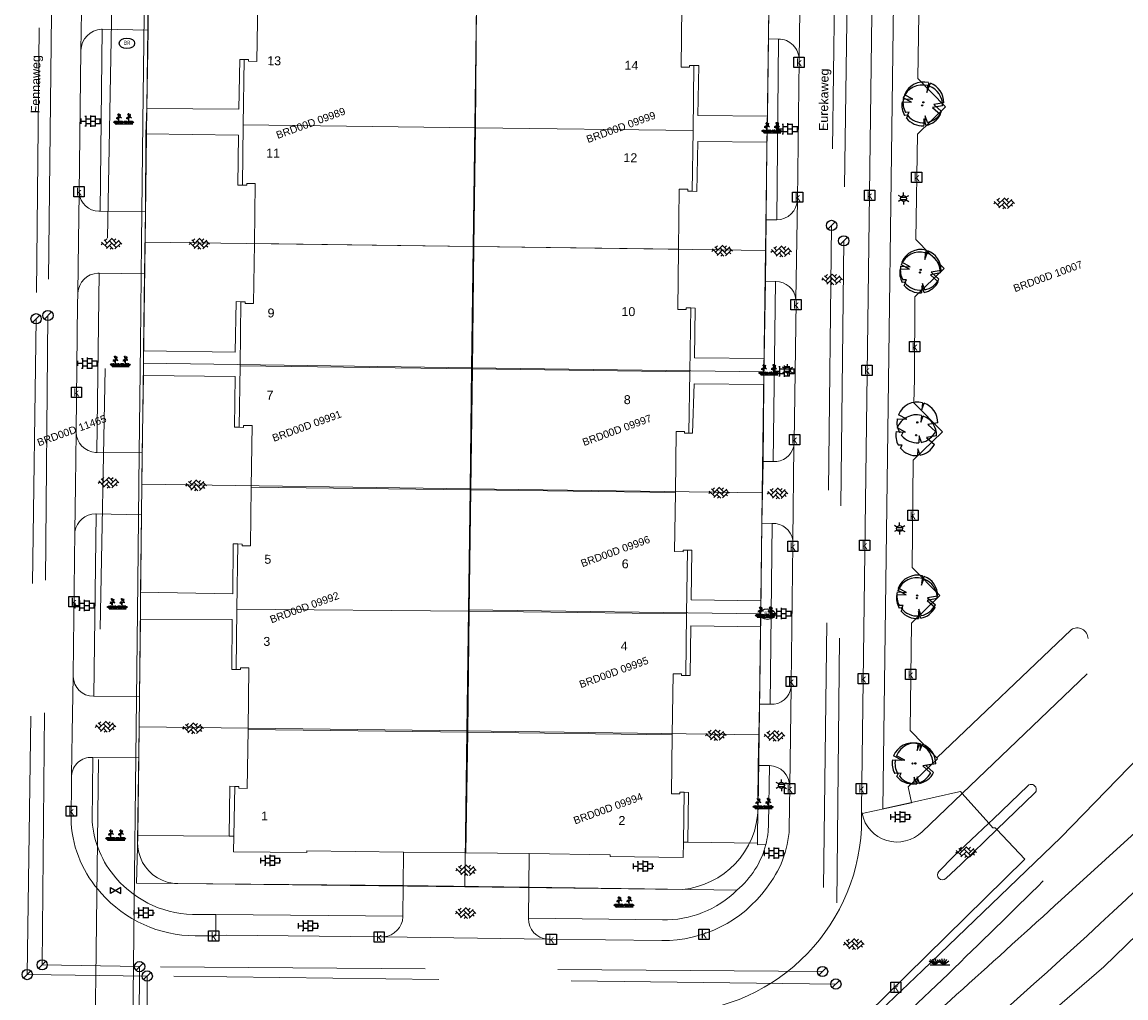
# Model space of a CAD drawing. Header units: metres. Extents: x 95652 to 96661, y 430734 to 431486.
# Tile 57 of 62: x 96390 to 96498, y 431107 to 431203. Entities that reach past the tile are written whole.
import ezdxf

# ---------------------------------------------------------------- set-up
doc = ezdxf.new("R2010")
doc.units = ezdxf.units.M
doc.linetypes.add('HIDDEN', pattern=[9.525, 6.35, -3.175])
doc.layers.get('0').update_dxf_attribs({"linetype": 'CONTINUOUS'})
for name, color, linetype in [('BAR_BEBOUWING', 7, 'CONTINUOUS'), ('BAR_HUISNUMMERS EN STRAATNAMEN', 7, 'CONTINUOUS'), ('BAR_TOPO', 7, 'CONTINUOUS'), ('BAR_WATER', 7, 'CONTINUOUS'), ('BAR_WEGEN', 7, 'CONTINUOUS'), ('BOR_LICHTMASTEN', 7, 'CONTINUOUS'), ('BRK_Kadastrale percelen en nummers', 7, 'CONTINUOUS'), ('BRK_Kadatrale percelen', 7, 'CONTINUOUS')]:
    doc.layers.add(name, color=color, linetype=linetype)
for name, color, linetype, true_color in [('BAR_PUNTSYMBOLEN', 7, 'CONTINUOUS', 0x707070), ('BAR_SYMBOLEN', 7, 'CONTINUOUS', 0x707070), ('BOR_BOMEN', 7, 'CONTINUOUS', 0x707070), ('BOR_PERSLEIDINGEN', 7, 'CONTINUOUS', 0x707070), ('BOR_RIOOLLEIDINGEN', 7, 'CONTINUOUS', 0x707070), ('BOR_RIOOLPUTTEN', 7, 'CONTINUOUS', 0x707070)]:
    doc.layers.add(name, color=color, linetype=linetype, true_color=true_color)
doc.styles.add('NLCS-ISO', font='NLCS-ISO.ttf')

# ---------------------------------------------------------------- blocks, each defined once
blk = doc.blocks.new('boom_templ_1')
at = {"color": 8, "ltscale": 20, "true_color": 0x707070, "flags": 128}
for points in [[(0.63, 2.39), (0.56, 1.58), (0.85, 2.33)], [(-2.44, 0.44), (-1.29, 0.39), (-2.3, 0.92)], [(-1.92, -1.57), (-1.72, -1.19), (-2.16, -1.22)], [(2.48, -0.06), (1.26, -0.27), (2.21, -1.12)], [(0.49, -2.43), (0.21, -1.64), (0.18, -2.47)]]:
    blk.add_lwpolyline(points, dxfattribs=at)
blk.add_lwpolyline([(2.48, -0.06, 0.321944), (0.85, 2.33, 0.321944)], format="xyb", dxfattribs=at)
at = {"color": 8, "true_color": 0x707070}
blk.add_circle((0, 0), 0.0738, dxfattribs=at)
at = {"color": 8, "ltscale": 20, "true_color": 0x707070}
for start, end in [(75.1844, 158.299), (169.749, 209.4302), (281.3601, 333.2046), (219.2667, 274.1068)]:
    blk.add_arc((0, 0), 2.48, start, end, dxfattribs=at)
blk = doc.blocks.new('inspectieput_templ_1')
at = {"color": 8, "true_color": 0x707070}
blk.add_line((-1.06, -1.06), (1.06, 1.06), dxfattribs=at)
at = {"color": 8, "lineweight": -3, "true_color": 0x707070}
blk.add_circle((0, 0), 1.5, dxfattribs=at)
blk = doc.blocks.new('lichtmast_templ_1')
at = {"color": 8, "ltscale": 0.1, "true_color": 0x707070}
for p, q in [((-1.1, 0.63), (-2.19, 1.27)), ((0, 1.27), (0, 2.53)), ((1.1, 0.63), (2.19, 1.27)), ((-1.1, -0.63), (-2.19, -1.27)), ((0, -1.27), (0, -2.53)), ((1.1, -0.63), (2.19, -1.27))]:
    blk.add_line(p, q, dxfattribs=at)
at = {"color": 8, "true_color": 0x707070, "flags": 128}
for points in [[(-1.16, 0.5), (1.16, 0.5)], [(-1.16, -0.5), (1.16, -0.5)]]:
    blk.add_lwpolyline(points, dxfattribs=at)
at = {"color": 8, "ltscale": 0.1, "true_color": 0x707070}
blk.add_circle((0, 0), 1.27, dxfattribs=at)
blk = doc.blocks.new('beplanting_templ_1')
at = {"color": 8, "true_color": 0x707070, "flags": 128}
for points in [[(-0.511, 0.158), (-0.643, 0.141)], [(-0.433, -0.277), (-0.431, 0.042), (-0.591, 0.274)], [(-0.535, 0.193), (-0.501, 0.295)], [(-0.453, 0.444), (-0.525, 0.443)], [(-0.433, 0.413), (-0.519, 0.54)], [(-0.485, 0.49), (-0.479, 0.524)], [(-0.428, 0.045), (-0.435, 0.577)], [(-0.432, 0.365), (-0.283, 0.51)], [(-0.43, 0.207), (-0.253, 0.316)], [(-0.358, 0.437), (-0.371, 0.494)], [(-0.342, 0.262), (-0.223, 0.211)], [(-0.33, 0.464), (-0.27, 0.457)], [(-0.305, 0.284), (-0.307, 0.395)], [(0.292, 0.164), (0.161, 0.147)], [(0.37, -0.271), (0.372, 0.047), (0.212, 0.28)], [(0.268, 0.199), (0.303, 0.301)], [(0.351, 0.45), (0.279, 0.449)], [(0.371, 0.419), (0.285, 0.546)], [(0.319, 0.496), (0.325, 0.53)], [(0.375, 0.051), (0.369, 0.583)], [(0.371, 0.371), (0.52, 0.516)], [(0.373, 0.213), (0.551, 0.322)], [(0.446, 0.443), (0.432, 0.5)], [(0.462, 0.268), (0.581, 0.217)], [(0.474, 0.47), (0.534, 0.463)], [(0.498, 0.29), (0.496, 0.401)], [(-0.634, -0.279), (-0.862, -0.127)], [(-0.634, -0.279), (-0.804, -0.054)], [(-0.634, -0.279), (-0.702, -0.031)], [(-0.688, -0.279), (0.688, -0.269)], [(-0.634, -0.279), (-0.583, -0.025)], [(-0.634, -0.279), (-0.486, -0.061)], [(-0.634, -0.279), (-0.411, -0.114)], [(-0.227, -0.276), (-0.455, -0.124)], [(-0.227, -0.276), (-0.397, -0.051)], [(-0.227, -0.276), (-0.295, -0.028)], [(-0.227, -0.276), (-0.176, -0.022)], [(-0.227, -0.276), (-0.079, -0.058)], [(-0.227, -0.276), (-0.004, -0.111)], [(0.149, -0.273), (-0.078, -0.121)], [(0.149, -0.273), (-0.02, -0.049)], [(0.149, -0.273), (0.082, -0.025)], [(0.149, -0.273), (0.201, -0.019)], [(0.149, -0.273), (0.297, -0.055)], [(0.149, -0.273), (0.372, -0.109)], [(0.569, -0.27), (0.342, -0.118)], [(0.569, -0.27), (0.4, -0.046)], [(0.569, -0.27), (0.502, -0.022)], [(0.569, -0.27), (0.621, -0.016)], [(0.569, -0.27), (0.717, -0.052)], [(0.569, -0.27), (0.792, -0.105)]]:
    blk.add_lwpolyline(points, dxfattribs=at)
blk = doc.blocks.new('tegels_templ_1')
at = {"color": 8, "true_color": 0x707070}
for p, q in [((-3.08, 0.75), (-3, 0.75)), ((-3, -0.83), (-3, 0.83)), ((-3, 0), (-1.5, 0)), ((-1.84, 1.5), (-1.5, 1.5)), ((-1.5, -1.6), (-1.5, 1.6)), ((-1.5, 0.75), (0, 0.75)), ((0, -1.78), (0, 1.78)), ((0, 1.5), (1.5, 1.5)), ((0, 0), (1.5, 0)), ((1.5, -1.6), (1.5, 1.6)), ((1.5, 0.75), (3, 0.75)), ((3, -0.83), (3, 0.83)), ((3, 0), (3.39, 0)), ((-3.08, -0.75), (-3, -0.75)), ((-1.84, -1.5), (-1.5, -1.5)), ((-1.5, -0.75), (0, -0.75)), ((0, -1.5), (1.5, -1.5)), ((1.5, -0.75), (3, -0.75))]:
    blk.add_line(p, q, dxfattribs=at)
blk = doc.blocks.new('lichtmast_templ_2')
at = {"color": 8, "ltscale": 0.1, "true_color": 0x707070}
for p, q in [((-1.1, 0.63), (-2.19, 1.27)), ((0, 1.27), (0, 2.53)), ((1.1, 0.63), (2.19, 1.27)), ((-1.1, -0.63), (-2.19, -1.27)), ((0, -1.27), (0, -2.53)), ((1.1, -0.63), (2.19, -1.27))]:
    blk.add_line(p, q, dxfattribs=at)
at = {"color": 8, "true_color": 0x707070, "flags": 128}
for points in [[(-1.16, 0.5), (1.16, 0.5)], [(-1.16, -0.5), (1.16, -0.5)]]:
    blk.add_lwpolyline(points, dxfattribs=at)
at = {"color": 8, "ltscale": 0.1, "true_color": 0x707070}
blk.add_circle((0, 0), 1.27, dxfattribs=at)
blk = doc.blocks.new('betonstraatstenen_templ_1')
at = {"color": 8, "true_color": 0x707070}
for p, q in [((-3.44, -0.47), (-2.97, 0)), ((-3.31, 0.34), (-1.48, -1.48)), ((-2.52, 1.03), (-1.48, 0)), ((-2.23, -0.74), (0, 1.48)), ((-2.23, 0.74), (-1.57, 1.4)), ((-1.77, -1.77), (0, 0)), ((-0.74, 0.74), (1.48, -1.48)), ((-0.1, 1.58), (1.48, 0)), ((0.74, 0.74), (1.4, 1.4)), ((0.74, -0.74), (2.46, 0.98)), ((1.06, -1.91), (2.97, 0)), ((2.23, 0.74), (3.31, -0.34)), ((-0.74, -0.74), (0.5, -1.99)), ((-0.52, -2), (0, -1.48)), ((2.23, -0.74), (2.72, -1.24))]:
    blk.add_line(p, q, dxfattribs=at)
blk = doc.blocks.new('gras_templ_1')
at = {"color": 8, "true_color": 0x707070, "flags": 128}
for points in [[(-0.376, -0.169), (-0.752, 0.081)], [(-0.376, -0.169), (-0.657, 0.202)], [(-0.376, -0.169), (-0.488, 0.24)], [(-0.376, -0.169), (-0.291, 0.251)], [(-0.376, -0.169), (-0.131, 0.191)], [(-0.376, -0.169), (-0.007, 0.103)], [(0.247, -0.165), (-0.129, 0.086)], [(0.247, -0.165), (-0.034, 0.206)], [(0.247, -0.165), (0.135, 0.245)], [(0.247, -0.165), (0.332, 0.255)], [(0.247, -0.165), (0.492, 0.196)], [(0.247, -0.165), (0.616, 0.107)], [(-0.688, -0.172), (0.688, -0.161)]]:
    blk.add_lwpolyline(points, dxfattribs=at)
blk = doc.blocks.new('lichtmast_templ_3')
at = {"color": 8, "ltscale": 0.1, "true_color": 0x707070}
for p, q in [((-1.1, 0.63), (-2.19, 1.27)), ((0, 1.27), (0, 2.53)), ((1.1, 0.63), (2.19, 1.27)), ((-1.1, -0.63), (-2.19, -1.27)), ((0, -1.27), (0, -2.53)), ((1.1, -0.63), (2.19, -1.27))]:
    blk.add_line(p, q, dxfattribs=at)
at = {"color": 8, "true_color": 0x707070, "flags": 128}
for points in [[(-1.16, 0.5), (1.16, 0.5)], [(-1.16, -0.5), (1.16, -0.5)]]:
    blk.add_lwpolyline(points, dxfattribs=at)
at = {"color": 8, "ltscale": 0.1, "true_color": 0x707070}
blk.add_circle((0, 0), 1.27, dxfattribs=at)
blk = doc.blocks.new('kolk-symbool_templ_1')
at = {"true_color": 0x707070}
h = blk.add_hatch(color=8, dxfattribs=at)
h.dxf.hatch_style = 1
h.paths.add_polyline_path([(0.023, -0.036), (0.189, 0.125), (0.094, 0.125), (-0.08, -0.052), (-0.028, -0.087), (0.115, -0.309), (0.206, -0.309)])
h.paths.add_polyline_path([(-0.028, -0.087), (-0.08, -0.052), (-0.08, 0.29), (-0.154, 0.29), (-0.154, -0.309), (-0.08, -0.309), (-0.08, -0.137)])
at = {"color": 8, "true_color": 0x707070}
blk.add_lwpolyline([(-0.376, 0.366), (0.374, 0.366), (0.374, -0.384), (-0.376, -0.384)], close=True, dxfattribs=at)
blk = doc.blocks.new('boom_templ_2')
at = {"color": 8, "ltscale": 20, "true_color": 0x707070, "flags": 128}
for points in [[(0.63, 2.39), (0.56, 1.58), (0.85, 2.33)], [(-2.44, 0.44), (-1.29, 0.39), (-2.3, 0.92)], [(-1.92, -1.57), (-1.72, -1.19), (-2.16, -1.22)], [(2.48, -0.06), (1.26, -0.27), (2.21, -1.12)], [(0.49, -2.43), (0.21, -1.64), (0.18, -2.47)]]:
    blk.add_lwpolyline(points, dxfattribs=at)
blk.add_lwpolyline([(2.48, -0.06, 0.321944), (0.85, 2.33, 0.321944)], format="xyb", dxfattribs=at)
at = {"color": 8, "true_color": 0x707070}
blk.add_circle((0, 0), 0.0738, dxfattribs=at)
at = {"color": 8, "ltscale": 20, "true_color": 0x707070}
for start, end in [(75.1844, 158.299), (169.749, 209.4302), (281.3601, 333.2046), (219.2667, 274.1068)]:
    blk.add_arc((0, 0), 2.48, start, end, dxfattribs=at)
blk = doc.blocks.new('brandkraanput_templ_1')
at = {"true_color": 0x707070}
h = blk.add_hatch(color=8, dxfattribs=at)
h.dxf.hatch_style = 1
h.paths.add_polyline_path([(-0.121, 0.087), (-0.081, 0.087), (-0.046, 0.092), (-0.053, 0.098), (-0.061, 0.103), (-0.071, 0.106), (-0.081, 0.107), (-0.131, 0.107), (-0.138, 0.105), (-0.141, 0.097), (-0.141, -0.083), (-0.139, -0.09), (-0.131, -0.093), (-0.081, -0.093), (-0.074, -0.093), (-0.064, -0.091), (-0.055, -0.087), (-0.047, -0.082), (-0.039, -0.076), (-0.121, -0.073), (-0.121, 0.007), (-0.081, 0.007), (-0.041, 0.012), (-0.05, 0.018), (-0.046, 0.021), (-0.121, 0.027)])
h.paths.add_polyline_path([(-0.031, 0.057), (-0.032, 0.066), (-0.035, 0.076), (-0.039, 0.085), (-0.046, 0.092), (-0.081, 0.087), (-0.078, 0.087), (-0.068, 0.084), (-0.06, 0.078), (-0.058, 0.075), (-0.053, 0.067), (-0.051, 0.057), (-0.051, 0.053), (-0.054, 0.044), (-0.06, 0.036), (-0.063, 0.033), (-0.071, 0.028), (-0.081, 0.027), (-0.121, 0.027), (-0.046, 0.021), (-0.039, 0.029), (-0.035, 0.037), (-0.032, 0.047)])
h.paths.add_polyline_path([(-0.021, -0.03), (-0.022, -0.02), (-0.025, -0.011), (-0.029, -0.002), (-0.034, 0.005), (-0.041, 0.012), (-0.081, 0.007), (-0.08, 0.007), (-0.07, 0.005), (-0.061, 0.001), (-0.053, -0.005), (-0.052, -0.006), (-0.046, -0.014), (-0.042, -0.023), (-0.041, -0.033), (-0.041, -0.035), (-0.043, -0.045), (-0.047, -0.054), (-0.053, -0.061), (-0.054, -0.063), (-0.062, -0.069), (-0.071, -0.072), (-0.081, -0.073), (-0.121, -0.073), (-0.039, -0.076), (-0.034, -0.07), (-0.028, -0.062), (-0.024, -0.053), (-0.022, -0.043), (-0.021, -0.033)])
h.paths.add_polyline_path([(0.039, -0.013), (0.079, -0.013), (0.082, -0.013), (0.103, -0.009), (0.106, -0.007), (0.115, -0.003), (0.122, 0.003), (0.039, 0.007), (0.039, 0.087), (0.079, 0.087), (0.121, 0.089), (0.116, 0.094), (0.107, 0.1), (0.099, 0.104), (0.089, 0.106), (0.079, 0.107), (0.029, 0.107), (0.022, 0.105), (0.019, 0.097), (0.019, -0.083), (0.021, -0.09), (0.029, -0.093), (0.036, -0.091), (0.039, -0.083)])
h.paths.add_polyline_path([(0.103, -0.009), (0.082, -0.013), (0.12, -0.088), (0.12, -0.089), (0.129, -0.093), (0.136, -0.09), (0.139, -0.083), (0.137, -0.079)])
h.paths.add_polyline_path([(0.138, 0.036), (0.139, 0.047), (0.138, 0.054), (0.136, 0.064), (0.133, 0.073), (0.128, 0.082), (0.121, 0.089), (0.079, 0.087), (0.08, 0.087), (0.09, 0.085), (0.099, 0.081), (0.107, 0.075), (0.108, 0.074), (0.114, 0.066), (0.118, 0.057), (0.119, 0.047), (0.119, 0.045), (0.117, 0.035), (0.113, 0.026), (0.107, 0.018), (0.106, 0.017), (0.098, 0.012), (0.089, 0.008), (0.079, 0.007), (0.039, 0.007), (0.122, 0.003), (0.128, 0.01), (0.133, 0.018), (0.136, 0.026)])
at = {"color": 8, "true_color": 0x707070}
blk.add_ellipse((-0.013, -0.017), major_axis=(-0.364, 0), ratio=0.685994, dxfattribs=at)
blk = doc.blocks.new('waterleidingput_templ_1')
at = {"color": 8, "true_color": 0x707070}
for p, q in [((2.3, 1.37), (-2.3, -1.37)), ((-2.3, 1.37), (2.3, -1.37)), ((2.3, -1.37), (2.3, 1.37))]:
    blk.add_line(p, q, dxfattribs=at)
at = {"color": 8, "ltscale": 0.1, "true_color": 0x707070}
blk.add_line((-2.3, -1.37), (-2.3, 1.37), dxfattribs=at)

msp = doc.modelspace()

# ---------------------------------------------------------------- linework, layer by layer
at = {"layer": 'BAR_BEBOUWING', "color": 8, "linetype": 'Continuous', "lineweight": 0, "ltscale": 0.01, "true_color": 0x707070, "flags": 128}
for points in [[(96413.09, 431204.57), (96413.01, 431198.7), (96412.19, 431198.71), (96412.19, 431198.88), (96411.76, 431198.89)], [(96434.41, 431204.28), (96434.31, 431192.23)], [(96455.6, 431198.3), (96455.17, 431198.31), (96455.17, 431198.14), (96454.35, 431198.15), (96454.42, 431204.02)], [(96411.76, 431198.89), (96411.69, 431192.52)], [(96455.51, 431191.97), (96455.6, 431198.3)], [(96411.69, 431192.52), (96411.62, 431186.65)], [(96434.31, 431192.23), (96411.69, 431192.52)], [(96434.31, 431192.23), (96434.16, 431180.67)], [(96455.51, 431191.97), (96434.31, 431192.23)], [(96455.42, 431186.05), (96455.51, 431191.97)], [(96411.62, 431186.65), (96412.04, 431186.63), (96412.04, 431186.81), (96412.86, 431186.8), (96412.78, 431180.96)], [(96454.1, 431180.4), (96454.17, 431186.27), (96455, 431186.24), (96455, 431186.07), (96455.42, 431186.05)], [(96412.78, 431180.96), (96412.7, 431175.11), (96411.87, 431175.12), (96411.88, 431175.29), (96411.46, 431175.29)], [(96412.78, 431180.96), (96434.16, 431180.67)], [(96434.16, 431180.67), (96434.01, 431168.75)], [(96454.1, 431180.4), (96434.16, 431180.67)], [(96455.28, 431174.69), (96454.85, 431174.7), (96454.85, 431174.53), (96454.02, 431174.54), (96454.1, 431180.4)], [(96411.46, 431175.29), (96411.37, 431169.05)], [(96455.19, 431168.47), (96455.28, 431174.69)], [(96411.37, 431169.05), (96411.29, 431163.06)], [(96434.01, 431168.75), (96411.37, 431169.05)], [(96434.01, 431168.75), (96433.86, 431156.95)], [(96434.01, 431168.75), (96455.19, 431168.47)], [(96455.11, 431162.47), (96455.19, 431168.47)], [(96411.29, 431163.06), (96411.71, 431163.05), (96411.72, 431163.23), (96412.54, 431163.22), (96412.46, 431157.23)], [(96453.79, 431156.69), (96453.87, 431162.65), (96454.69, 431162.64), (96454.69, 431162.48), (96455.11, 431162.47)], [(96412.46, 431157.23), (96412.39, 431151.51), (96411.57, 431151.52), (96411.57, 431151.68), (96411.15, 431151.69)], [(96433.86, 431156.95), (96412.46, 431157.23)], [(96433.71, 431145.15), (96433.86, 431156.95)], [(96453.79, 431156.69), (96433.86, 431156.95)], [(96454.96, 431151.1), (96454.54, 431151.1), (96454.54, 431150.93), (96453.71, 431150.94), (96453.79, 431156.69)], [(96411.15, 431151.69), (96411.07, 431145.33)], [(96454.88, 431144.88), (96454.96, 431151.1)], [(96411.07, 431145.33), (96410.99, 431139.46)], [(96411.07, 431145.33), (96433.71, 431145.15)], [(96433.71, 431145.15), (96433.56, 431133.35)], [(96454.88, 431144.88), (96433.71, 431145.15)], [(96454.8, 431138.86), (96454.88, 431144.88)], [(96410.99, 431139.46), (96411.41, 431139.45), (96411.41, 431139.63), (96412.23, 431139.62), (96412.15, 431133.63)], [(96453.48, 431133.1), (96453.56, 431139.05), (96454.38, 431139.04), (96454.37, 431138.87), (96454.8, 431138.86)], [(96412.15, 431133.63), (96412.08, 431127.88), (96411.27, 431127.89), (96411.27, 431128.06), (96410.85, 431128.07)], [(96412.15, 431133.63), (96433.56, 431133.35)], [(96433.56, 431133.35), (96433.37, 431121.6)], [(96433.56, 431133.35), (96453.48, 431133.1)], [(96454.65, 431127.51), (96454.23, 431127.52), (96454.23, 431127.35), (96453.4, 431127.36), (96453.48, 431133.1)], [(96410.85, 431128.07), (96410.77, 431123.22)], [(96454.58, 431122.63), (96454.65, 431127.51)], [(96410.77, 431123.22), (96410.75, 431121.7), (96417.89, 431121.64), (96417.89, 431121.79), (96427.3, 431121.67)], [(96439.54, 431121.52), (96447.43, 431121.42), (96447.42, 431121.24), (96454.56, 431121.15), (96454.58, 431122.63)], [(96427.3, 431121.67), (96433.37, 431121.6)], [(96433.37, 431121.6), (96439.54, 431121.52)]]:
    msp.add_lwpolyline(points, dxfattribs=at)
at = {"layer": 'BAR_TOPO', "color": 8, "linetype": 'Continuous', "lineweight": 0, "ltscale": 0.01, "true_color": 0x707070, "flags": 128}
for points in [[(96476.78, 431126.51), (96474.01, 431125.89), (96475.39, 431231.38), (96477.76, 431231.35), (96477.86, 431236.75)], [(96462.87, 431200.89), (96462.75, 431193.36)], [(96463.83, 431200.88), (96462.87, 431200.89)], [(96463.66, 431183.27), (96463.83, 431200.88)], [(96402.21, 431191.65), (96402.3, 431194.12)], [(96462.75, 431193.36), (96462.71, 431190.82)], [(96462.71, 431190.82), (96462.64, 431183.28)], [(96462.64, 431183.28), (96463.66, 431183.27)], [(96462.56, 431177.29), (96462.45, 431169.76)], [(96463.55, 431177.27), (96462.56, 431177.29)], [(96463.31, 431159.72), (96463.55, 431177.27)], [(96401.96, 431168.1), (96401.98, 431170.51)], [(96462.45, 431169.76), (96462.4, 431167.22)], [(96462.4, 431167.22), (96462.33, 431159.71)], [(96462.33, 431159.71), (96463.31, 431159.72)], [(96462.22, 431153.72), (96462.13, 431146.16)], [(96463.23, 431153.69), (96462.22, 431153.72)], [(96463.02, 431136.07), (96463.23, 431153.69)], [(96401.68, 431144.36), (96401.69, 431146.99)], [(96462.13, 431146.16), (96462.09, 431143.62)], [(96462.09, 431143.62), (96461.98, 431136.07)], [(96461.98, 431136.07), (96463.02, 431136.07)], [(96461.86, 431130.1), (96461.8, 431122.54)], [(96462.96, 431130.1), (96462.92, 431130.1), (96461.86, 431130.1)], [(96481.73, 431127.38), (96481.56, 431127.57), (96481.39, 431127.53), (96476.78, 431126.51)], [(96484.32, 431124.49), (96481.73, 431127.38)], [(96485.1, 431123.86), (96484.93, 431124.03), (96484.73, 431124.03), (96484.32, 431124.49)], [(96487.84, 431120.98), (96485.1, 431123.86)], [(96461.8, 431122.54), (96461.8, 431122.39), (96462.6, 431122.41)]]:
    msp.add_lwpolyline(points, dxfattribs=at)
msp.add_lwpolyline([(96462.6, 431122.41, 0.059648), (96462.86, 431124.4), (96462.96, 431130.1)], format="xyb", dxfattribs=at)
at = {"layer": 'BAR_WATER', "color": 8, "linetype": 'Continuous', "lineweight": 0, "ltscale": 0.01, "true_color": 0x707070, "flags": 128}
for points in [[(96491.37, 431117.01), (96495.69, 431120.94), (96500, 431124.87), (96511.19, 431137.03), (96521.18, 431148.9), (96533.9, 431165.86), (96545.91, 431185.82), (96559.26, 431212.8), (96566.96, 431229.69), (96570.5, 431240.28, 0.431914), (96568.4, 431245.09), (96557.11, 431247.31), (96533.8, 431250), (96532.33, 431250.16, 0.008631), (96500, 431252.75), (96498.06, 431252.86), (96496.12, 431252.98), (96496.1, 431252.98), (96486.18, 431253.65), (96486.01, 431254.63)], [(96575.19, 431241.64), (96555.13, 431194.12, -0.052812), (96525.38, 431147.66), (96502.77, 431121.92, -0.031543), (96460.4, 431085.57, -0.042509), (96409.4, 431055.55), (96408.48, 431055.55)], [(96489.63, 431118.87, -0.008036), (96470.93, 431100.87)], [(96472.18, 431099.68, 0.001615), (96491.37, 431117.01)]]:
    msp.add_lwpolyline(points, format="xyb", dxfattribs=at)
msp.add_lwpolyline([(96408.58, 431053.04), (96408.92, 431052.98), (96410.61, 431053.11), (96415.33, 431055.25), (96436.04, 431066.6), (96456.88, 431080.11), (96479.54, 431096.7), (96495.53, 431110.5), (96508.56, 431123.13), (96526.82, 431143.93), (96537.19, 431157.46), (96548, 431174.52), (96556.29, 431189.79), (96566.16, 431209.52), (96574.83, 431229.16), (96578.32, 431239.89), (96578.18, 431240.79)], dxfattribs=at)
at = {"layer": 'BAR_WEGEN', "color": 8, "linetype": 'Continuous', "lineweight": 0, "ltscale": 0.01, "true_color": 0x707070, "flags": 128}
for points in [[(96479.27, 431130.84), (96476.66, 431133.52), (96476.79, 431143.97), (96479.57, 431146.66), (96476.85, 431149.41), (96476.96, 431159.86), (96479.8, 431162.6), (96477.03, 431165.44), (96477.08, 431167.75), (96477.13, 431175.78), (96479.98, 431178.52), (96477.23, 431181.34), (96477.37, 431191.62), (96480.12, 431194.29), (96477.41, 431197.02), (96477.57, 431207.49), (96480.31, 431210.16), (96477.63, 431212.89), (96477.77, 431224.87), (96495.02, 431241.79)], [(96473.32, 431233.28), (96471.91, 431125.86)], [(96396.02, 431209.78), (96395.96, 431205.45), (96395.86, 431199.77)], [(96465.85, 431198.84), (96465.97, 431208.44)], [(96402.46, 431207.78), (96402.42, 431201.75)], [(96462.87, 431200.89), (96462.93, 431206.82)], [(96397.95, 431201.84), (96397.74, 431184.11)], [(96402.42, 431201.75), (96397.95, 431201.84)], [(96402.3, 431194.12), (96402.42, 431201.75)], [(96395.71, 431185.88), (96395.86, 431199.77)], [(96411.76, 431198.89), (96411.34, 431198.89), (96411.26, 431194.06), (96402.3, 431194.12)], [(96462.75, 431193.36), (96455.99, 431193.43), (96456.07, 431198.29), (96455.6, 431198.3)], [(96465.85, 431198.84), (96465.68, 431185.23)], [(96402.17, 431184.07), (96402.21, 431191.65)], [(96402.21, 431191.65), (96411.22, 431191.53), (96411.17, 431186.64), (96411.62, 431186.65)], [(96455.42, 431186.05), (96455.88, 431186.04), (96455.96, 431190.91), (96462.71, 431190.82)], [(96395.71, 431185.88), (96395.62, 431181.22), (96395.57, 431176.13)], [(96465.54, 431175.52), (96465.68, 431185.23)], [(96397.74, 431184.11), (96402.17, 431184.07)], [(96402.17, 431184.07), (96402.06, 431178.01)], [(96462.56, 431177.29), (96462.64, 431183.28)], [(96397.64, 431178.07), (96397.43, 431160.61)], [(96402.06, 431178.01), (96397.64, 431178.07)], [(96401.98, 431170.51), (96402.06, 431178.01)], [(96395.39, 431162.57), (96395.39, 431162.73), (96395.55, 431175.13), (96395.57, 431175.99), (96395.57, 431176.13)], [(96411.46, 431175.29), (96410.98, 431175.3), (96410.91, 431170.37), (96401.98, 431170.51)], [(96462.45, 431169.76), (96455.65, 431169.81), (96455.71, 431174.66), (96455.28, 431174.69)], [(96401.84, 431160.58), (96401.96, 431168.1)], [(96401.96, 431168.1), (96410.91, 431167.99), (96410.82, 431163.07), (96411.29, 431163.06)], [(96455.11, 431162.47), (96455.47, 431162.47), (96455.61, 431167.3), (96462.4, 431167.22)], [(96395.39, 431162.57), (96395.34, 431157.38), (96395.29, 431152.91)], [(96397.43, 431160.61), (96401.84, 431160.58)], [(96401.84, 431160.58), (96401.77, 431154.53)], [(96465.22, 431152.09), (96465.32, 431161.19)], [(96462.22, 431153.72), (96462.33, 431159.71)], [(96397.34, 431154.61), (96397.13, 431136.85)], [(96401.77, 431154.53), (96397.34, 431154.61)], [(96401.69, 431146.99), (96401.77, 431154.53)], [(96395.12, 431138.79), (96395.12, 431138.93), (96395.29, 431152.91)], [(96411.15, 431151.69), (96410.7, 431151.69), (96410.68, 431146.84), (96401.69, 431146.99)], [(96462.13, 431146.16), (96455.33, 431146.24), (96455.39, 431151.07), (96454.96, 431151.1)], [(96401.57, 431136.83), (96401.68, 431144.36)], [(96401.68, 431144.36), (96410.62, 431144.33), (96410.56, 431139.46), (96410.99, 431139.46)], [(96454.8, 431138.86), (96455.23, 431138.88), (96455.29, 431143.71), (96462.09, 431143.62)], [(96493.92, 431139.04), (96481.73, 431127.38)], [(96395.12, 431138.79), (96395.03, 431133.3), (96394.96, 431129.12)], [(96464.93, 431128.08), (96465.06, 431137.76)], [(96397.13, 431136.85), (96401.57, 431136.83)], [(96401.57, 431136.83), (96401.51, 431130.87)], [(96461.86, 431130.1), (96461.98, 431136.07)], [(96401.51, 431130.87), (96397.04, 431130.89)], [(96401.4, 431123.3), (96401.51, 431130.87)], [(96476.78, 431126.51), (96476.47, 431128.02), (96479.34, 431130.76), (96479.27, 431130.84)], [(96410.85, 431128.07), (96410.39, 431128.08), (96410.32, 431123.22)], [(96455.01, 431122.63), (96455.08, 431127.49), (96454.65, 431127.51)], [(96471.98, 431125.42), (96476.79, 431126.46), (96476.78, 431126.51)], [(96427.27, 431118.41), (96401.27, 431118.63), (96401.4, 431123.3)], [(96401.4, 431123.3), (96410.32, 431123.22)], [(96410.32, 431123.22), (96410.77, 431123.22)], [(96454.58, 431122.63), (96455.01, 431122.63)], [(96455.01, 431122.63), (96461.8, 431122.54)], [(96427.3, 431121.67), (96427.27, 431118.41)], [(96439.52, 431118.26), (96439.54, 431121.52)], [(96487.84, 431120.98), (96472.46, 431105.88), (96466.71, 431105.94)], [(96427.24, 431115.43), (96427.27, 431118.41)], [(96439.52, 431118.26), (96427.27, 431118.41)], [(96439.52, 431118.26), (96439.49, 431115.24)], [(96459.78, 431117.97), (96439.52, 431118.26)], [(96409.03, 431115.59), (96427.24, 431115.43)], [(96409.03, 431115.59), (96409.03, 431113.51)], [(96425.39, 431113.42), (96441.34, 431113.19)]]:
    msp.add_lwpolyline(points, dxfattribs=at)
for points in [[(96395.86, 431199.77, -0.385481), (96397.88, 431201.85), (96397.95, 431201.84)], [(96463.83, 431200.88, -0.414634), (96465.85, 431198.84)], [(96397.74, 431184.11), (96397.61, 431184.11, -0.383225), (96395.71, 431185.88)], [(96465.68, 431185.23, -0.404224), (96463.66, 431183.27), (96463.66, 431183.27)], [(96395.57, 431176.13, -0.38963), (96397.53, 431178.07), (96397.64, 431178.07)], [(96463.55, 431177.27), (96463.57, 431177.27, -0.37229), (96465.54, 431175.52)], [(96465.54, 431175.52, -0.03704), (96465.55, 431175.23), (96465.36, 431161.65, -0.060544), (96465.32, 431161.19)], [(96397.43, 431160.61), (96397.3, 431160.61, -0.388831), (96395.39, 431162.57)], [(96465.32, 431161.19, -0.37649), (96463.31, 431159.72)], [(96395.29, 431152.91, -0.380155), (96397.31, 431154.61), (96397.34, 431154.61)], [(96463.23, 431153.69, -0.380387), (96465.22, 431152.09)], [(96465.22, 431152.09, -0.054545), (96465.24, 431151.69), (96465.07, 431138.06, -0.039956), (96465.06, 431137.76)], [(96479.27, 431130.84), (96492.35, 431143.34, -0.582632), (96494, 431142.47)], [(96397.13, 431136.85), (96397.09, 431136.85, -0.408373), (96395.12, 431138.79)], [(96465.06, 431137.76, -0.400945), (96463.04, 431136.07), (96463.02, 431136.07)], [(96394.96, 431129.12, -0.415189), (96396.96, 431130.89), (96397.04, 431130.89)], [(96397.04, 431130.89), (96396.96, 431124.66, 0.160705), (96399.28, 431119.15, 0.226721), (96407.3, 431115.6), (96409.03, 431115.59)], [(96462.96, 431130.1, -0.405651), (96464.93, 431128.08)], [(96409.03, 431113.51), (96407.01, 431113.52, -0.214233), (96397.85, 431117.66, -0.17181), (96394.92, 431124.49), (96394.96, 431128.96), (96394.96, 431129.12)], [(96484.32, 431124.49), (96484.74, 431124.89), (96488.12, 431128.14, -1.017035), (96488.78, 431127.4), (96485.1, 431123.86)], [(96464.93, 431128.08), (96464.89, 431123.97, -0.156329), (96462.66, 431118.17, -0.243195), (96452.48, 431113.06), (96441.48, 431113.19), (96441.41, 431113.19), (96441.34, 431113.19)], [(96481.73, 431127.38), (96477.83, 431123.66, -0.594831), (96471.98, 431125.42)], [(96471.91, 431125.86, -0.405934), (96454.56, 431106.07)], [(96471.91, 431125.86, 0.031827), (96471.98, 431125.42)], [(96485.1, 431123.86), (96481.62, 431120.51), (96480.13, 431119.09, -0.954592), (96479.46, 431119.79), (96480.88, 431121.25), (96484.32, 431124.49)], [(96459.78, 431117.97, 0.15917), (96462.6, 431122.41)], [(96439.49, 431115.24), (96452.52, 431115.06, 0.204069), (96459.78, 431117.97)], [(96427.24, 431115.43), (96427.24, 431115.36, -0.36733), (96425.39, 431113.42)], [(96441.34, 431113.19, -0.41082), (96439.49, 431115.21), (96439.49, 431115.24)], [(96425.39, 431113.42, -0.035122), (96425.13, 431113.41), (96410.03, 431113.57), (96409.03, 431113.51)]]:
    msp.add_lwpolyline(points, format="xyb", dxfattribs=at)
at = {"layer": 'BOR_PERSLEIDINGEN', "color": 8, "linetype": 'HIDDEN', "lineweight": 0, "ltscale": 4, "true_color": 0x707070, "flags": 128}
msp.add_lwpolyline([(96399.39, 431244.79), (96398.94, 431244.25), (96398.27, 431236.21), (96398.7, 431211.98), (96398.86, 431202.6), (96397.68, 431140.35), (96397.32, 431109.44), (96397.21, 431100.38), (96397.39, 431092.36), (96397.29, 431079.72), (96397.06, 431063.78)], dxfattribs=at)
at = {"layer": 'BOR_RIOOLLEIDINGEN', "color": 8, "linetype": 'HIDDEN', "lineweight": 0, "ltscale": 4.0636, "true_color": 0x707070, "flags": 128}
for points in [[(96469.89, 431254.7), (96469.01, 431182.72)], [(96471.19, 431250.97), (96470.19, 431181.22)], [(96393.45, 431242), (96392.66, 431173.95)], [(96392.21, 431240.69), (96391.5, 431173.63)], [(96469.01, 431182.72), (96468.13, 431110.04)], [(96470.19, 431181.22), (96469.43, 431108.82)], [(96391.5, 431173.63), (96390.64, 431109.74)], [(96392.66, 431173.95), (96392.09, 431110.69)], [(96392.09, 431110.69), (96401.59, 431110.51)], [(96401.59, 431110.51), (96401.27, 431067.29)], [(96468.13, 431110.04), (96401.59, 431110.51)], [(96390.64, 431109.74), (96402.33, 431109.6)], [(96402.33, 431109.6), (96402.22, 431069.4)], [(96469.43, 431108.82), (96402.33, 431109.6)]]:
    msp.add_lwpolyline(points, dxfattribs=at)
at = {"layer": 'BRK_Kadastrale percelen en nummers', "color": 75, "lineweight": 5, "ltscale": 3.900864, "true_color": 0x739642, "flags": 128}
for points in [[(96566.67, 431241.04), (96564.76, 431236.54), (96559.46, 431224.63), (96555.1, 431214.8), (96550.12, 431203.6), (96549.57, 431202.37), (96544.5, 431191.83), (96543.23, 431189.58), (96541.71, 431186.88), (96534.37, 431174.39), (96526.06, 431162.5), (96523.37, 431158.65), (96513.97, 431146.69), (96503.41, 431135.53), (96502.37, 431134.46), (96491.35, 431123.1), (96477.85, 431110.15), (96469.68, 431102.33)], [(96400.93, 431104.84), (96401.13, 431122.3), (96401.16, 431125.24), (96401.41, 431147.94), (96401.55, 431160.54), (96401.67, 431171.14), (96401.78, 431181.08), (96401.91, 431192.74), (96402.03, 431203.18), (96402.15, 431213.98)], [(96434.41, 431204.28), (96402.42, 431204.71), (96402.12, 431181.1), (96434.1, 431180.67)], [(96462.57, 431180.29), (96462.88, 431203.9), (96434.41, 431204.28), (96434.1, 431180.67)], [(96402.12, 431181.1), (96401.97, 431169.3), (96433.94, 431168.86)], [(96462.41, 431168.47), (96462.57, 431180.29), (96434.1, 431180.67), (96433.94, 431168.86)], [(96401.97, 431169.3), (96401.82, 431157.51), (96433.78, 431157.07)], [(96401.82, 431157.51), (96401.53, 431133.89), (96433.47, 431133.47), (96433.63, 431145.26)], [(96433.78, 431157.07), (96433.63, 431145.26), (96462.1, 431144.89), (96462.26, 431156.68)], [(96433.47, 431133.47), (96461.94, 431133.1), (96462.1, 431144.89)], [(96401.39, 431122.68), (96401.53, 431133.89)], [(96401.39, 431122.68), (96401.42, 431122.16), (96401.51, 431121.64), (96401.66, 431121.14), (96401.88, 431120.67), (96402.16, 431120.23), (96402.5, 431119.83), (96402.89, 431119.47), (96403.32, 431119.17), (96403.78, 431118.93), (96404.28, 431118.75), (96404.79, 431118.64), (96405.31, 431118.6), (96433.27, 431118.28), (96433.47, 431133.47)], [(96433.27, 431118.28), (96454.52, 431118.04), (96455.24, 431118.14), (96455.94, 431118.31), (96456.63, 431118.54), (96457.29, 431118.83), (96457.93, 431119.17), (96458.53, 431119.58), (96459.09, 431120.03), (96459.62, 431120.53), (96460.09, 431121.08), (96460.53, 431121.69), (96460.91, 431122.34), (96461.23, 431123.02), (96461.49, 431123.72), (96461.67, 431124.45), (96461.79, 431125.19), (96461.85, 431125.94), (96461.94, 431132.95), (96461.94, 431133.1)]]:
    msp.add_lwpolyline(points, dxfattribs=at)
msp.add_lwpolyline([(96462.41, 431168.47), (96433.94, 431168.86), (96433.78, 431157.07), (96462.26, 431156.68)], close=True, dxfattribs=at)
at = {"layer": 'BRK_Kadatrale percelen', "color": 75, "linetype": 'Continuous', "lineweight": 5, "ltscale": 0.01, "true_color": 0x739642, "flags": 128}
for points in [[(96566.67, 431241.04), (96564.76, 431236.54), (96559.46, 431224.63), (96555.1, 431214.8), (96550.12, 431203.6), (96549.57, 431202.37), (96544.5, 431191.83), (96543.23, 431189.58), (96541.71, 431186.88), (96534.37, 431174.39), (96526.06, 431162.5), (96523.37, 431158.65), (96513.97, 431146.69), (96503.41, 431135.53), (96502.37, 431134.46), (96491.35, 431123.1), (96477.85, 431110.15), (96469.68, 431102.33)], [(96400.93, 431104.84), (96401.13, 431122.3), (96401.16, 431125.24), (96401.41, 431147.94), (96401.55, 431160.54), (96401.67, 431171.14), (96401.78, 431181.08), (96401.91, 431192.74), (96402.03, 431203.18), (96402.15, 431213.98)], [(96434.41, 431204.28), (96402.42, 431204.71), (96402.12, 431181.1), (96434.1, 431180.67)], [(96462.57, 431180.29), (96462.88, 431203.9), (96434.41, 431204.28), (96434.1, 431180.67)], [(96402.12, 431181.1), (96401.97, 431169.3), (96433.94, 431168.86)], [(96462.41, 431168.47), (96462.57, 431180.29), (96434.1, 431180.67), (96433.94, 431168.86)], [(96401.97, 431169.3), (96401.82, 431157.51), (96433.78, 431157.07)], [(96401.82, 431157.51), (96401.53, 431133.89), (96433.47, 431133.47), (96433.63, 431145.26)], [(96433.78, 431157.07), (96433.63, 431145.26), (96462.1, 431144.89), (96462.26, 431156.68)], [(96433.47, 431133.47), (96461.94, 431133.1), (96462.1, 431144.89)], [(96401.39, 431122.68), (96401.53, 431133.89)], [(96401.39, 431122.68), (96401.42, 431122.16), (96401.51, 431121.64), (96401.66, 431121.14), (96401.88, 431120.67), (96402.16, 431120.23), (96402.5, 431119.83), (96402.89, 431119.47), (96403.32, 431119.17), (96403.78, 431118.93), (96404.28, 431118.75), (96404.79, 431118.64), (96405.31, 431118.6), (96433.27, 431118.28), (96433.47, 431133.47)], [(96433.27, 431118.28), (96454.52, 431118.04), (96455.24, 431118.14), (96455.94, 431118.31), (96456.63, 431118.54), (96457.29, 431118.83), (96457.93, 431119.17), (96458.53, 431119.58), (96459.09, 431120.03), (96459.62, 431120.53), (96460.09, 431121.08), (96460.53, 431121.69), (96460.91, 431122.34), (96461.23, 431123.02), (96461.49, 431123.72), (96461.67, 431124.45), (96461.79, 431125.19), (96461.85, 431125.94), (96461.94, 431132.95), (96461.94, 431133.1)]]:
    msp.add_lwpolyline(points, dxfattribs=at)
msp.add_lwpolyline([(96462.41, 431168.47), (96433.94, 431168.86), (96433.78, 431157.07), (96462.26, 431156.68)], close=True, dxfattribs=at)

# ---------------------------------------------------------------- block references
at = {"layer": 'BAR_PUNTSYMBOLEN'}
for name, p, xscale, yscale in [('brandkraanput_templ_1', (96400.38, 431200.5), 2.057980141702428, 2.057980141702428), ('kolk-symbool_templ_1', (96465.84, 431198.63), 1.333333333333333, 1.333333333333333), ('boom_templ_2', (96477.84, 431194.42), 0.8011755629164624, 0.8011755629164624), ('kolk-symbool_templ_1', (96477.31, 431187.43), 1.333333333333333, 1.333333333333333), ('kolk-symbool_templ_1', (96395.69, 431186.02), 1.333333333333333, 1.333333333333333), ('kolk-symbool_templ_1', (96465.7, 431185.49), 1.333333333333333, 1.333333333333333), ('kolk-symbool_templ_1', (96472.73, 431185.66), 1.333333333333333, 1.333333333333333), ('lichtmast_templ_3', (96476.02, 431185.35), 0.2280888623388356, 0.2280888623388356), ('boom_templ_2', (96477.69, 431178.39), 0.8011755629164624, 0.8011755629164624), ('kolk-symbool_templ_1', (96465.55, 431175.02), 1.333333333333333, 1.333333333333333), ('kolk-symbool_templ_1', (96477.11, 431170.93), 1.333333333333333, 1.333333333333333), ('lichtmast_templ_3', (96464.72, 431168.64), 0.2280888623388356, 0.2280888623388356), ('kolk-symbool_templ_1', (96472.46, 431168.63), 1.333333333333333, 1.333333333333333), ('kolk-symbool_templ_1', (96395.44, 431166.47), 1.333333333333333, 1.333333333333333), ('boom_templ_2', (96477.25, 431162.28), 0.8011755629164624, 0.8011755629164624), ('kolk-symbool_templ_1', (96465.4, 431161.87), 1.333333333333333, 1.333333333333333), ('kolk-symbool_templ_1', (96476.93, 431154.49), 1.333333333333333, 1.333333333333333), ('lichtmast_templ_3', (96475.63, 431153.19), 0.2280888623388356, 0.2280888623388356), ('kolk-symbool_templ_1', (96465.23, 431151.46), 1.333333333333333, 1.333333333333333), ('kolk-symbool_templ_1', (96472.23, 431151.58), 1.333333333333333, 1.333333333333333), ('boom_templ_2', (96477.35, 431146.66), 0.8011755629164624, 0.8011755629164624), ('kolk-symbool_templ_1', (96395.18, 431146.07), 1.333333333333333, 1.333333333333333), ('kolk-symbool_templ_1', (96395.2, 431146.08), 1.333333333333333, 1.333333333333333), ('brandkraanput_templ_1', (96462.79, 431144.89), 2.057980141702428, 2.057980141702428), ('kolk-symbool_templ_1', (96472.1, 431138.58), 1.333333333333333, 1.333333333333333), ('kolk-symbool_templ_1', (96476.71, 431139), 1.333333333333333, 1.333333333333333), ('kolk-symbool_templ_1', (96465.08, 431138.3), 1.333333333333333, 1.333333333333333), ('boom_templ_2', (96476.89, 431130.3), 0.8011755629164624, 0.8011755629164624), ('lichtmast_templ_3', (96464.12, 431128.17), 0.2280888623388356, 0.2280888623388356), ('kolk-symbool_templ_1', (96464.93, 431127.85), 1.333333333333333, 1.333333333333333), ('kolk-symbool_templ_1', (96471.91, 431127.87), 1.333333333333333, 1.333333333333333), ('kolk-symbool_templ_1', (96394.93, 431125.67), 1.333333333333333, 1.333333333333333), ('waterleidingput_templ_1', (96399.26, 431117.94), 0.2170185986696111, 0.2170185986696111), ('kolk-symbool_templ_1', (96408.8, 431113.5), 1.333333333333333, 1.333333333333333), ('kolk-symbool_templ_1', (96424.93, 431113.42), 1.333333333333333, 1.333333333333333), ('kolk-symbool_templ_1', (96441.7, 431113.19), 1.333333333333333, 1.333333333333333), ('kolk-symbool_templ_1', (96456.57, 431113.68), 1.333333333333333, 1.333333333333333), ('kolk-symbool_templ_1', (96475.27, 431108.5), 1.333333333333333, 1.333333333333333)]:
    msp.add_blockref(name, p, dxfattribs=dict(at, xscale=xscale, yscale=yscale))
at = {"layer": 'BAR_SYMBOLEN'}
for name, p, xscale, yscale in [('tegels_templ_1', (96396.83, 431192.89), 0.3088755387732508, 0.3088755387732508), ('beplanting_templ_1', (96400.08, 431192.94), 1.209250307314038, 1.209250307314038), ('beplanting_templ_1', (96463.23, 431192.08), 1.209250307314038, 1.209250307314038), ('tegels_templ_1', (96464.75, 431192.12), 0.3088755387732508, 0.3088755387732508), ('lichtmast_templ_2', (96476.02, 431185.35), 0.2280865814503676, 0.2280865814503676), ('betonstraatstenen_templ_1', (96485.84, 431184.95), 0.2963885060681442, 0.2963885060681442), ('betonstraatstenen_templ_1', (96398.87, 431181), 0.2963885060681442, 0.2963885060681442), ('betonstraatstenen_templ_1', (96407.42, 431181), 0.2963885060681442, 0.2963885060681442), ('betonstraatstenen_templ_1', (96458.37, 431180.33), 0.2963885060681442, 0.2963885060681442), ('betonstraatstenen_templ_1', (96464.12, 431180.26), 0.2963885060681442, 0.2963885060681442), ('betonstraatstenen_templ_1', (96469.08, 431177.52), 0.2963885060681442, 0.2963885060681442), ('tegels_templ_1', (96396.51, 431169.29), 0.3088755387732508, 0.3088755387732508), ('beplanting_templ_1', (96399.75, 431169.32), 1.209250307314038, 1.209250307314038), ('beplanting_templ_1', (96462.94, 431168.5), 1.209250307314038, 1.209250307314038), ('lichtmast_templ_2', (96464.72, 431168.64), 0.2280865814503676, 0.2280865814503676), ('tegels_templ_1', (96464.43, 431168.52), 0.3088755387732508, 0.3088755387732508), ('betonstraatstenen_templ_1', (96398.58, 431157.74), 0.2963885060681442, 0.2963885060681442), ('betonstraatstenen_templ_1', (96407.11, 431157.47), 0.2963885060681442, 0.2963885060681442), ('betonstraatstenen_templ_1', (96458.06, 431156.74), 0.2963885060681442, 0.2963885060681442), ('betonstraatstenen_templ_1', (96463.77, 431156.69), 0.2963885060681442, 0.2963885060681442), ('lichtmast_templ_2', (96475.63, 431153.19), 0.2280865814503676, 0.2280865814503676), ('tegels_templ_1', (96396.23, 431145.69), 0.3088755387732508, 0.3088755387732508), ('beplanting_templ_1', (96399.45, 431145.71), 1.209250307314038, 1.209250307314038), ('beplanting_templ_1', (96462.6, 431144.89), 1.209250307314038, 1.209250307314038), ('tegels_templ_1', (96464.13, 431144.92), 0.3088755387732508, 0.3088755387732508), ('betonstraatstenen_templ_1', (96398.29, 431133.96), 0.2963885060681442, 0.2963885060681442), ('betonstraatstenen_templ_1', (96406.82, 431133.8), 0.2963885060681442, 0.2963885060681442), ('betonstraatstenen_templ_1', (96457.74, 431133.13), 0.2963885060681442, 0.2963885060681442), ('betonstraatstenen_templ_1', (96463.46, 431133.06), 0.2963885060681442, 0.2963885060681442), ('lichtmast_templ_2', (96464.12, 431128.17), 0.2280865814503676, 0.2280865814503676), ('beplanting_templ_1', (96462.38, 431126.25), 1.209250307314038, 1.209250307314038), ('tegels_templ_1', (96475.7, 431125.11), 0.3088755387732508, 0.3088755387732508), ('beplanting_templ_1', (96399.3, 431123.16), 1.209250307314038, 1.209250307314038), ('tegels_templ_1', (96463.4, 431121.58), 0.3088755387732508, 0.3088755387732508), ('betonstraatstenen_templ_1', (96482.14, 431121.73), 0.2963885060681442, 0.2963885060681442), ('tegels_templ_1', (96414.31, 431120.86), 0.3088755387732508, 0.3088755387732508), ('tegels_templ_1', (96450.64, 431120.3), 0.3088755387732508, 0.3088755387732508), ('betonstraatstenen_templ_1', (96433.41, 431119.97), 0.2963885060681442, 0.2963885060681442), ('beplanting_templ_1', (96448.83, 431116.66), 1.209250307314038, 1.209250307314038), ('tegels_templ_1', (96401.98, 431115.77), 0.3088755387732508, 0.3088755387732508), ('betonstraatstenen_templ_1', (96433.37, 431115.8), 0.2963885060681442, 0.2963885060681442), ('tegels_templ_1', (96418.01, 431114.5), 0.3088755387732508, 0.3088755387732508), ('betonstraatstenen_templ_1', (96471.2, 431112.78), 0.2963885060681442, 0.2963885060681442), ('gras_templ_1', (96479.56, 431110.92), 1.388696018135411, 1.388696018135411)]:
    msp.add_blockref(name, p, dxfattribs=dict(at, xscale=xscale, yscale=yscale))
at = {"layer": 'BOR_BOMEN', "xscale": 0.8011755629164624, "yscale": 0.8011755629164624}
for p in [(96477.95, 431194.71), (96477.63, 431178.14), (96477.36, 431163.53), (96477.32, 431146.41), (96477.17, 431130.31)]:
    msp.add_blockref('boom_templ_1', p, dxfattribs=at)
at = {"layer": 'BOR_LICHTMASTEN', "xscale": 0.2280888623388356, "yscale": 0.2280888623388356}
for p in [(96476.02, 431185.35), (96464.72, 431168.64), (96475.63, 431153.19), (96464.12, 431128.17)]:
    msp.add_blockref('lichtmast_templ_1', p, dxfattribs=at)
at = {"layer": 'BOR_RIOOLPUTTEN', "xscale": 0.3333216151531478, "yscale": 0.3333216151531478}
for p in [(96469.01, 431182.72), (96470.19, 431181.22), (96391.5, 431173.63), (96392.66, 431173.95), (96392.09, 431110.69), (96390.64, 431109.74), (96401.59, 431110.51), (96402.33, 431109.6), (96468.13, 431110.04), (96469.43, 431108.82)]:
    msp.add_blockref('inspectieput_templ_1', p, dxfattribs=at)

# ---------------------------------------------------------------- texts
at = {"layer": 'BAR_HUISNUMMERS EN STRAATNAMEN', "color": 8, "true_color": 0x707070, "char_height": 0.87, "attachment_point": 5, "style": 'NLCS-ISO'}
for s, insert, rotation in [('{{\\fArial|b0|i0;Fennaweg}}', (96391.59, 431196.48), 89.2275), ('{{\\fArial|b0|i0;13}}', (96414.7, 431198.76), 359.5), ('{{\\fArial|b0|i0;14}}', (96449.51, 431198.32), 359.5), ('{{\\fArial|b0|i0;Eurekaweg}}', (96468.38, 431194.96), 89.2267), ('{{\\fArial|b0|i0;11}}', (96414.59, 431189.77), 359.5), ('{{\\fArial|b0|i0;12}}', (96449.4, 431189.32), 359.5), ('{{\\fArial|b0|i0;9}}', (96414.39, 431174.19), 359.5), ('{{\\fArial|b0|i0;10}}', (96449.21, 431174.32), 359.5), ('{{\\fArial|b0|i0;7}}', (96414.29, 431166.19), 359.5), ('{{\\fArial|b0|i0;8}}', (96449.1, 431165.74), 359.5), ('{{\\fArial|b0|i0;5}}', (96414.08, 431150.19), 359.5), ('{{\\fArial|b0|i0;6}}', (96448.9, 431149.75), 359.5), ('{{\\fArial|b0|i0;3}}', (96413.98, 431142.19), 359.5), ('{{\\fArial|b0|i0;4}}', (96448.8, 431141.75), 359.5), ('{{\\fArial|b0|i0;1}}', (96413.77, 431125.19), 359.5), ('{{\\fArial|b0|i0;2}}', (96448.58, 431124.75), 359.5)]:
    msp.add_mtext(s, dxfattribs=dict(at, insert=insert, rotation=rotation))
at = {"layer": 'BRK_Kadastrale percelen en nummers', "color": 8, "true_color": 0x707070, "char_height": 0.725, "attachment_point": 5, "rotation": 20, "style": 'NLCS-ISO'}
for s, insert in [('{{\\fArial|b0|i0;BRD00D 09989}}', (96418.26, 431192.69)), ('{{\\fArial|b0|i0;BRD00D 09999}}', (96448.49, 431192.29)), ('{{\\fArial|b0|i0;BRD00D 10007}}', (96490.09, 431177.76)), ('{{\\fArial|b0|i0;BRD00D 11465}}', (96394.98, 431162.74)), ('{{\\fArial|b0|i0;BRD00D 09991}}', (96417.88, 431163.18)), ('{{\\fArial|b0|i0;BRD00D 09997}}', (96448.1, 431162.77)), ('{{\\fArial|b0|i0;BRD00D 09996}}', (96447.94, 431150.97)), ('{{\\fArial|b0|i0;BRD00D 09992}}', (96417.65, 431145.5)), ('{{\\fArial|b0|i0;BRD00D 09995}}', (96447.79, 431139.18)), ('{{\\fArial|b0|i0;BRD00D 09994}}', (96447.23, 431125.91))]:
    msp.add_mtext(s, dxfattribs=dict(at, insert=insert))

doc.saveas('drawing.dxf')
